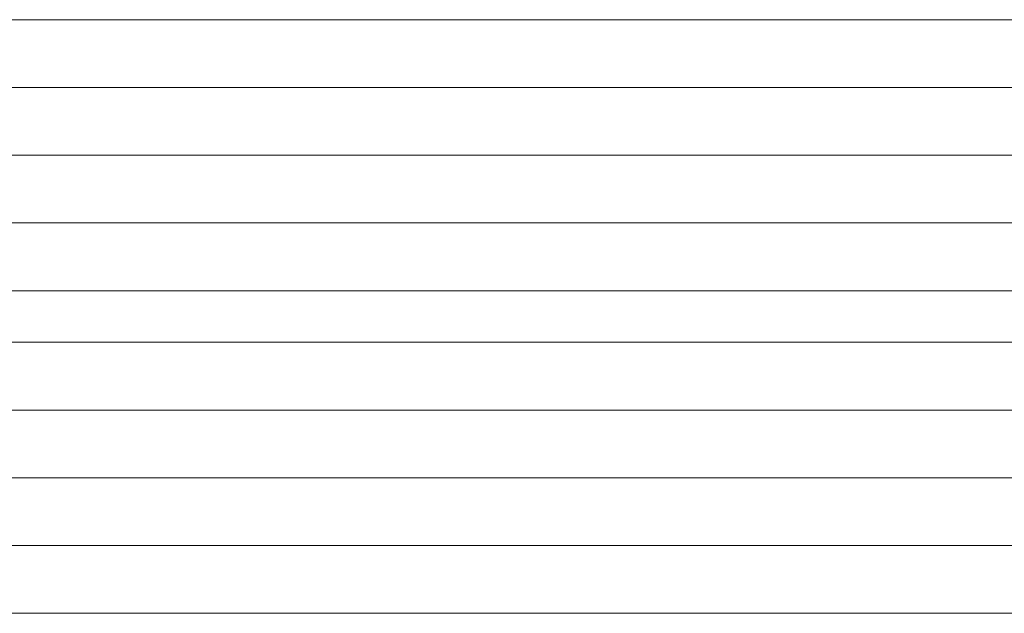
# Model space of a CAD drawing. Extents: x 1911006 to 2186114, y 709265 to 747216.
# Tile 195 of 256: x 1924441 to 1924456, y 735194 to 735203. Entities that reach past the tile are written whole.
import ezdxf

# ---------------------------------------------------------------- set-up
doc = ezdxf.new("R2010")
doc.units = 0
doc.header["$LTSCALE"] = 500
doc.header["$MEASUREMENT"] = 0
doc.layers.add('_MB_kreskowanie_szklo_0.09', color=157, linetype='CONTINUOUS', lineweight=9)
doc.layers.add('_MB_szklo_0.15', color=142, linetype='CONTINUOUS', lineweight=15)

msp = doc.modelspace()

# ---------------------------------------------------------------- linework, layer by layer
at = {"layer": '_MB_kreskowanie_szklo_0.09', "color": 7}
for points in [[(1924470.454, 735202.187), (1924410.454, 735202.187)], [(1924470.454, 735201.187), (1924410.454, 735201.187)], [(1924470.454, 735200.187), (1924410.454, 735200.187)], [(1924470.454, 735197.427), (1924410.454, 735197.427)], [(1924470.454, 735196.427), (1924410.454, 735196.427)], [(1924470.454, 735195.427), (1924410.454, 735195.427)]]:
    msp.add_lwpolyline(points, dxfattribs=at)
at = {"layer": '_MB_szklo_0.15', "color": 7}
for points in [[(1924410.454, 735199.187), (1924470.454, 735199.187), (1924470.454, 735203.187), (1924410.454, 735203.187)], [(1924410.454, 735198.427), (1924470.454, 735198.427), (1924470.454, 735199.187), (1924410.454, 735199.187)], [(1924410.454, 735194.427), (1924470.454, 735194.427), (1924470.454, 735198.427), (1924410.454, 735198.427)]]:
    msp.add_lwpolyline(points, dxfattribs=at)

doc.saveas('drawing.dxf')
